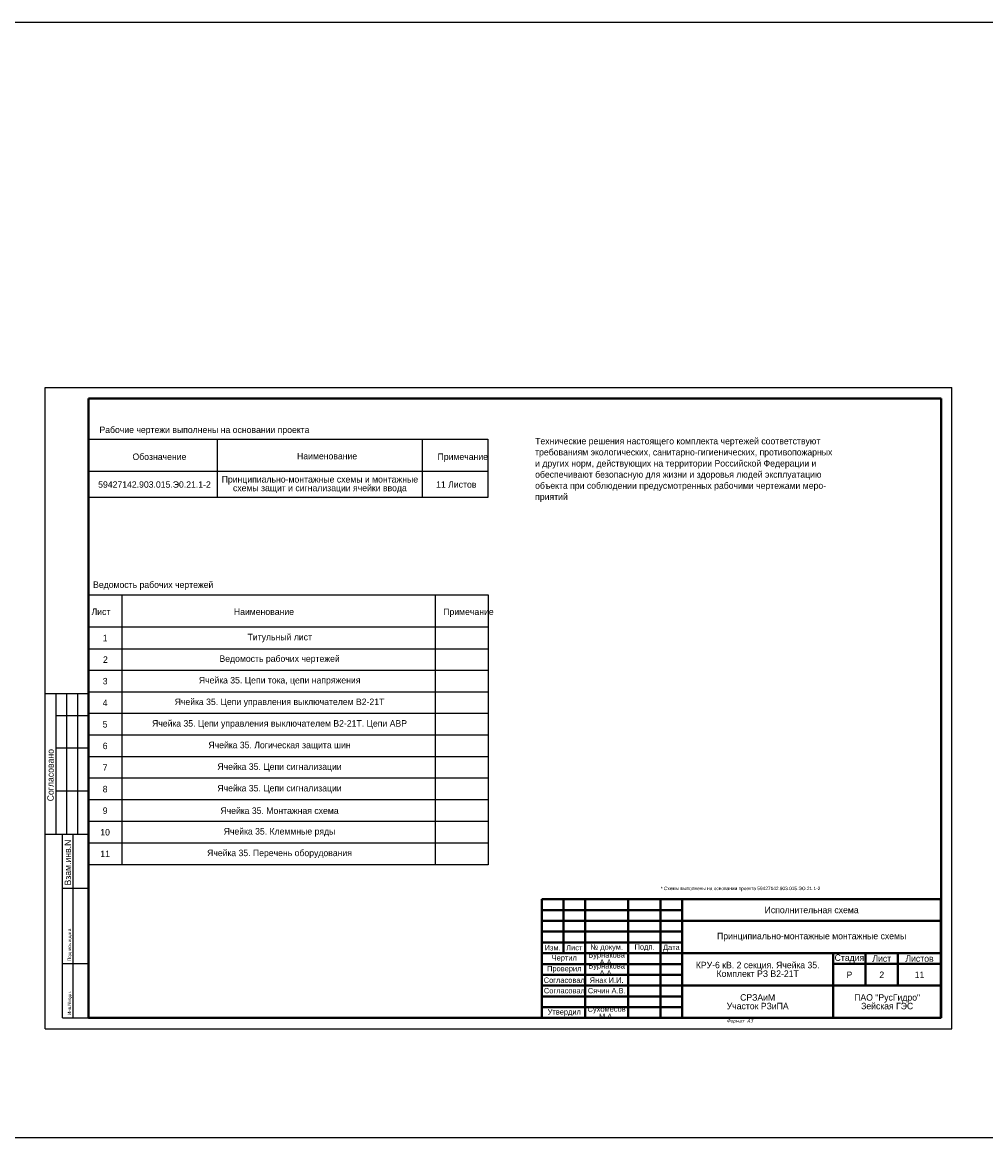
# Model space of a CAD drawing. Header units: millimetres. Extents: x 4897 to 12009, y -3017 to 2708.
# Tile 7 of 86: x 5599 to 6045, y -712 to -195. Entities that reach past the tile are written whole.
import ezdxf

# ---------------------------------------------------------------- set-up
doc = ezdxf.new("R2010")
doc.units = ezdxf.units.MM
doc.layers.add('основная 0.5', color=7, linetype='Continuous', lineweight=50)
doc.layers.add('тонкая 0.25', color=7, linetype='Continuous', lineweight=25)
doc.styles.add('SIMPLEX', font='txt', dxfattribs={"height": 5})

msp = doc.modelspace()

# ---------------------------------------------------------------- linework, layer by layer
for p, q in [((5609.16, -661.2), (5609.16, -364.15)), ((5609.16, -364.15), (6029.18, -364.15)), ((5609.16, -661.2), (5609.16, -364.15)), ((6029.18, -661.2), (6029.18, -364.15)), ((6029.18, -661.2), (6029.18, -364.15)), ((5629.16, -505.96), (5609.16, -505.96)), ((5614.16, -570.96), (5614.16, -505.96)), ((5619.16, -570.96), (5619.16, -505.96)), ((5624.16, -570.96), (5624.16, -505.96)), ((5614.16, -515.96), (5629.16, -515.96)), ((5614.16, -530.96), (5629.16, -530.96)), ((5614.16, -550.96), (5629.16, -550.96)), ((5609.16, -570.96), (5629.16, -570.96)), ((5617.16, -656.15), (5617.16, -570.96)), ((5622.04, -656.15), (5622.04, -570.96)), ((5617.16, -595.96), (5629.16, -595.96)), ((5617.16, -630.96), (5629.16, -630.96)), ((5617.16, -656.15), (5629.16, -656.15)), ((5609.16, -661.2), (6029.18, -661.2))]:
    msp.add_line(p, q)
at = {"lineweight": 40}
for p, q in [((5629.16, -369.15), (6024.26, -369.15)), ((6024.26, -369.15), (6024.26, -656.15)), ((5839.26, -621.15), (5904.26, -621.15)), ((5839.26, -631.16), (5904.26, -631.16)), ((5839.26, -636.16), (5904.26, -636.16)), ((5839.26, -641.16), (5904.26, -641.16)), ((5839.26, -646.16), (5904.26, -646.16)), ((5629.16, -656.15), (6024.26, -656.15)), ((5839.26, -651.16), (5904.26, -651.16))]:
    msp.add_line(p, q, dxfattribs=at)
at = {"linetype": 'Continuous', "lineweight": 40}
msp.add_line((5629.16, -369.15), (5629.16, -656.15), dxfattribs=at)
at = {"linetype": 'Continuous'}
for p, q in [((5629.17, -388.06), (5814.17, -388.06)), ((5688.89, -415.06), (5688.89, -388.06)), ((5783.91, -415.06), (5783.91, -388.06)), ((5814.17, -388.06), (5814.17, -415.06)), ((5814.17, -403.06), (5629.17, -403.06)), ((5814.17, -415.06), (5629.17, -415.06)), ((5629.42, -460.14), (5814.42, -460.14)), ((5644.6, -460.14), (5644.6, -585.14)), ((5789.88, -460.14), (5789.88, -585.14)), ((5789.88, -460.14), (5789.88, -487.15)), ((5814.42, -460.14), (5814.42, -585.14)), ((5814.42, -475.14), (5629.16, -475.14)), ((5629.42, -485.14), (5814.42, -485.14)), ((5814.42, -495.14), (5629.16, -495.14)), ((5629.16, -505.14), (5814.42, -505.14)), ((5629.16, -515.14), (5629.16, -535.14)), ((5814.42, -515.14), (5629.16, -515.14)), ((5814.42, -525.14), (5629.16, -525.14)), ((5814.42, -535.14), (5629.16, -535.14)), ((5814.42, -545.14), (5629.16, -545.14)), ((5629.16, -555.14), (5629.16, -575.14)), ((5814.42, -555.14), (5629.16, -555.14)), ((5814.42, -565.14), (5629.16, -565.14)), ((5814.42, -575.14), (5629.16, -575.14)), ((5814.42, -585.14), (5629.16, -585.14))]:
    msp.add_line(p, q, dxfattribs=at)
at = {"color": 9, "true_color": 0xd19cc7}
msp.add_lwpolyline([(5136.09, -194.91), (9658.66, -194.91), (9658.66, -711.61), (5136.09, -711.61)], close=True, dxfattribs=at)
at = {"layer": 'основная 0.5', "lineweight": 40}
for p, q in [((5839.26, -601.15), (6024.26, -601.15)), ((5839.26, -601.15), (5839.26, -656.15)), ((5849.26, -626.15), (5849.26, -601.15)), ((5859.26, -656.15), (5859.26, -601.15)), ((5879.26, -656.15), (5879.26, -601.15)), ((5894.26, -656.15), (5894.26, -601.15)), ((5904.26, -656.15), (5904.26, -601.15)), ((5904.26, -611.15), (6024.26, -611.15)), ((5839.26, -621.15), (5904.26, -621.15)), ((5839.26, -626.15), (6024.26, -626.15)), ((5974.26, -656.15), (5974.26, -626.15)), ((5989.26, -641.15), (5989.26, -626.15)), ((6004.26, -641.15), (6004.26, -626.15)), ((5974.26, -631.15), (6024.26, -631.15)), ((5904.26, -641.15), (6024.26, -641.15)), ((5839.26, -656.15), (6024.26, -656.15))]:
    msp.add_line(p, q, dxfattribs=at)
at = {"layer": 'основная 0.5', "color": 0}
msp.add_line((6024.26, -656.15), (6024.26, -601.15), dxfattribs=at)
at = {"layer": 'тонкая 0.25', "lineweight": 40}
for p, q in [((5839.26, -606.15), (5904.26, -606.15)), ((5839.26, -611.15), (5904.26, -611.15)), ((5839.26, -611.15), (5904.26, -611.15)), ((5904.26, -616.15), (5839.26, -616.15))]:
    msp.add_line(p, q, dxfattribs=at)

# ---------------------------------------------------------------- texts
at = {"linetype": 'Continuous', "style": 'SIMPLEX'}
for s, p in [('Рабочие чертежи выполнены на основании проекта', (5634.25, -385.17)), ('Технические решения настоящего комплекта чертежей соответствуют', (5836.14, -390.41)), ('требованиям экологических, санитарно-гигиенических, противопожарных', (5836.14, -395.55)), ('Обозначение', (5649.57, -397.65)), ('Наименование', (5725.82, -397.38)), ('Примечание', (5790.94, -397.65)), ('и других норм, действующих на территории Российской Федерации и', (5836.14, -400.71)), ('обеспечивают безопасную для жизни и здоровья людей эксплуатацию', (5836.14, -405.87)), ('объекта при соблюдении предусмотренных рабочими чертежами меро-', (5836.14, -411.03)), ('приятий', (5836.14, -416.19)), ('Ведомость рабочих чертежей ', (5631.31, -456.93)), ('Лист', (5630.59, -469.46)), ('Наименование', (5696.55, -469.46)), ('Примечание', (5793.57, -469.49))]:
    msp.add_text(s, height=3, dxfattribs=at).set_placement(p)
for s, height, p in [('Согласовано', 3, (5613.07, -555.77)), ('Взам.инв.N', 3, (5621.07, -594.77)), ('Подпись и дата', 1.5, (5621.07, -629.77)), ('Инв.Nподл.', 1.5, (5621.07, -654.77))]:
    msp.add_text(s, height=height, rotation=90, dxfattribs=at).set_placement(p)
at = {"lineweight": 35, "attachment_point": 5, "line_spacing_factor": 0.8, "style": 'SIMPLEX'}
for s, insert, char_height, width in [('59427142.903.015.Э0.21.1-2', (5659.75, -409.06), 3, 58.2798), ('Принципиально-монтажные схемы и монтажные схемы защит и сигнализации ячейки ввода', (5736.4, -409.06), 3, 95.0224), (' 11 Листов', (5799.04, -409.06), 3, 30.2608), ('1', (5636.88, -480.14), 3, 15.4342), ('Титульный лист', (5717.82, -480.14), 3, 144.1196), ('2', (5637.01, -490.14), 3, 15.1763), ('Ведомость рабочих чертежей', (5717.73, -490.14), 3, 144.2869), ('3', (5636.88, -500.14), 3, 15.4342), ('Ячейка 35. Цепи тока, цепи напряжения', (5717.75, -500.14), 3, 144.2554), ('4', (5636.88, -510.14), 3, 15.4342), ('Ячейка 35. Цепи управления выключателем В2-21Т', (5717.69, -510.14), 3, 144.3686), ('5', (5636.88, -520.14), 3, 15.4342), ('Ячейка 35. Цепи управления выключателем В2-21Т. Цепи АВР', (5717.69, -520.14), 3, 144.3686), ('6', (5636.88, -530.14), 3, 15.4342), ('Ячейка 35. Логическая защита шин', (5717.69, -530.14), 3, 144.3686), ('7', (5636.88, -540.14), 3, 15.4342), ('Ячейка 35. Цепи сигнализации', (5717.69, -540.14), 3, 144.3686), ('8', (5636.88, -550.14), 3, 15.4342), ('Ячейка 35. Цепи сигнализации', (5717.69, -550.14), 3, 144.3686), ('Ячейка 35. Монтажная схема', (5717.69, -560.14), 3, 144.3686), ('9', (5636.88, -560.14), 3, 15.4342), ('10', (5636.88, -570.14), 3, 15.4342), ('Ячейка 35. Клеммные ряды', (5717.69, -570.14), 3, 144.3686), ('11', (5636.88, -580.14), 3, 15.4342), ('Ячейка 35. Перечень оборудования', (5717.69, -580.14), 3, 144.3686), ('\\pi-4.8,l6.4,t6.4;*^IСхемы выполнены на основании проекта 59427142.903.015.ЭО.21.1-2', (5930.54, -596.38), 1.6, 185), ('Исполнительная схема', (5964.26, -606.13), 3, 120), ('КРУ-6 кВ. 2 секция. Ячейка 35.\\PКомплект РЗ В2-21Т', (5939.26, -633.65), 3, 70), ('Стадия', (5981.76, -628.65), 3, 15), ('Лист', (5996.76, -628.65), 3, 15), ('Листов', (6014.26, -628.65), 3, 20), ('Р', (5981.76, -636.15), 3, 15), ('2', (5996.76, -636.15), 3, 15), ('11', (6014.26, -636.15), 3, 20), ('СРЗАиМ\\PУчасток РЗиПА', (5939.26, -648.65), 3, 70), ('ПАО "РусГидро"  \\PЗейская ГЭС', (5999.26, -648.65), 3, 50)]:
    msp.add_mtext(s, dxfattribs=dict(at, insert=insert, char_height=char_height, width=width))
at = {"color": 1, "lineweight": 35, "insert": (5964.26, -618.65), "char_height": 3, "width": 120, "attachment_point": 5, "line_spacing_factor": 0.8, "style": 'SIMPLEX'}
msp.add_mtext('\\pt36;{\\C256;Принципиально-монтажные монтажные схемы}', dxfattribs=at)
at = {"char_height": 2.5, "attachment_point": 5, "line_spacing_factor": 0.8, "style": 'SIMPLEX'}
for s, insert, width in [('Изм.', (5844.26, -623.65), 10), ('Лист', (5854.26, -623.6), 10), ('№ докум.', (5869.26, -623.65), 20), ('Подп{\\fGENISO|b0|i1|c204|p2;.}', (5886.76, -623.59), 15), ('Дата', (5899.26, -623.82), 10), ('Чертил', (5849.64, -628.66), 19.2416), ('Бурнакова А.А.', (5869.26, -628.62), 20), ('Проверил', (5849.64, -633.66), 19.2416), ('Бурнакова А.А.', (5869.26, -633.66), 20), ('Согласовал', (5849.64, -638.66), 19.2416), ('Янак И.И.', (5869.26, -638.66), 20), ('Согласовал', (5849.71, -643.52), 19.2416), ('Сячин А.В.', (5869.33, -643.52), 20), ('Сухомесов М.А.', (5869.26, -653.69), 20), ('Утвердил', (5849.64, -653.69), 19.2416)]:
    msp.add_mtext(s, dxfattribs=dict(at, insert=insert, width=width))
at = {"lineweight": 30, "insert": (5924.86, -656.68), "char_height": 1.6, "attachment_point": 1, "style": 'SIMPLEX'}
msp.add_mtext_dynamic_manual_height_columns('{\\fGENISO|b0|i1|c204|p2;Формат А3}', width=45.8537, gutter_width=12.5, heights=[0], dxfattribs=at)

doc.saveas('drawing.dxf')
